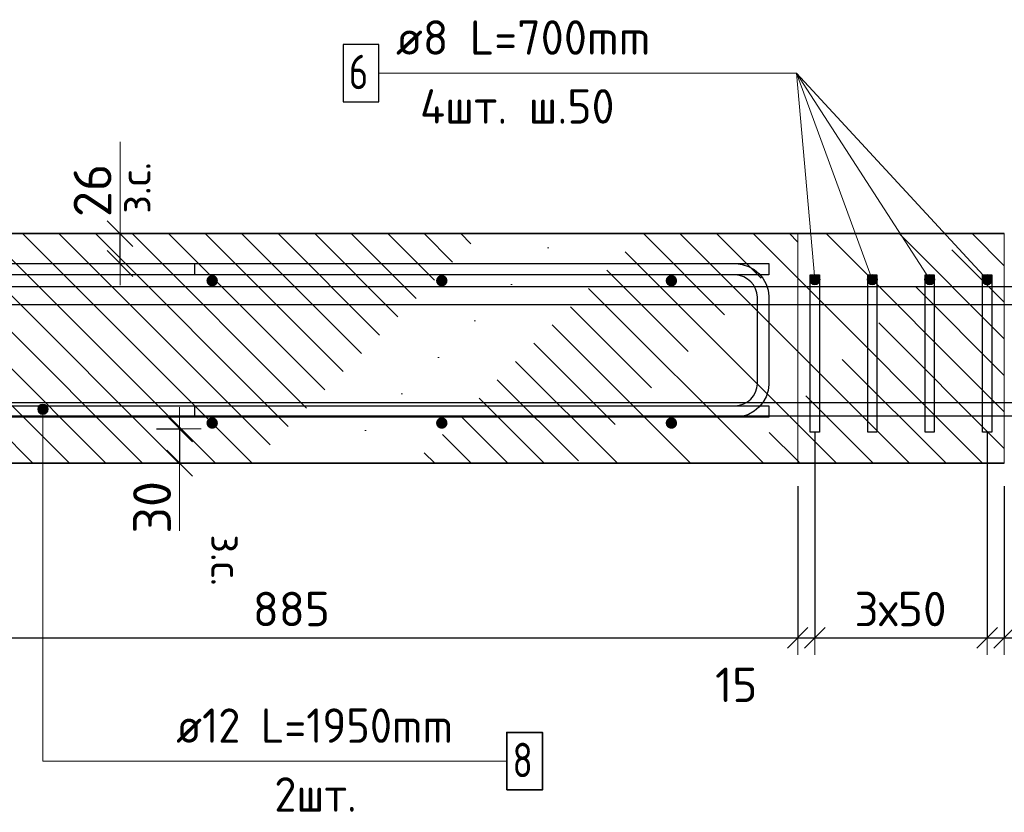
# Model space of a CAD drawing. Header units: metres. Extents: x -38 to 90, y -15 to 21.
# Tile 102 of 127: x 87.705 to 88.563, y -5.735 to -5.044. Entities that reach past the tile are written whole.
import ezdxf

# ---------------------------------------------------------------- set-up
doc = ezdxf.new("R2010")
doc.units = ezdxf.units.M
doc.header["$PDMODE"] = 65
doc.linetypes.add('______2', pattern=[0.27, 0.2, -0.07])
for name, color, linetype, lineweight in [('XR$4$Арм. стержнями верхней зоны', 180, 'Continuous', 35), ('XR$4$Арм. стержнями нижней зоны', 180, 'Continuous', 35), ('XR$4$Арм.стержн. Арматура края', 96, 'Continuous', 35), ('XR$4$Арм.стержн. Хомут', 240, 'Continuous', 35), ('XR$4$Арм.стержн.горизонт. 1', 180, 'Continuous', 35), ('XR$4$Арм.стержн.горизонт. 2', 202, 'Continuous', 35), ('XR$4$Перекрытие (1)', 7, 'Continuous', 35), ('XR$4$Размерная линия (1)', 7, 'Continuous', 13), ('XR$4$Размерная линия_ общее', 7, 'Continuous', 13)]:
    doc.layers.add(name, color=color, linetype=linetype, lineweight=lineweight)
doc.styles.add('ISOCPEUR', font='txt')
doc.dimstyles.new('DIMSTYLE_10', dxfattribs={"dimtxt": 0.033, "dimasz": 0.0375, "dimexe": 0, "dimexo": 0, "dimgap": 0.0165, "dimtad": 2, "dimdec": 0, "dimlfac": 1000, "dimrnd": 1, "dimzin": 12, "dimdsep": 46, "dimtxsty": 'ISOCPEUR', "dimblk1": 'ALL_ML_STRICH', "dimblk2": 'ALL_ML_STRICH', "dimsah": 1, "dimcen": 0, "dimclrd": 7, "dimclre": 256, "dimclrt": 7, "dimadec": 0, "dimazin": 0, "dimtfac": 1, "dimtdec": 0, "dimtix": 1, "dimtmove": 2, "dimatfit": 3, "dimfxl": 0, "dimtvp": 1.2, "dimtzin": 0, "dimlwd": 0, "dimlwe": -3, "dimarcsym": 0})
doc.dimstyles.new('DIMSTYLE_19', dxfattribs={"dimtxt": 0.03, "dimasz": 0.03, "dimexe": 0, "dimexo": 0, "dimgap": 0.015, "dimtad": 2, "dimdec": 0, "dimlfac": 1000, "dimrnd": 5, "dimzin": 12, "dimdsep": 46, "dimtxsty": 'ISOCPEUR', "dimblk1": 'ALL_ML_STRICH', "dimblk2": 'ALL_ML_STRICH', "dimsah": 1, "dimcen": 0, "dimclrd": 7, "dimclre": 256, "dimclrt": 7, "dimadec": 0, "dimazin": 0, "dimtfac": 1, "dimtdec": 0, "dimtix": 1, "dimtmove": 2, "dimatfit": 3, "dimfxl": 0, "dimtzin": 0, "dimlwd": 0, "dimlwe": -3, "dimarcsym": 0})
doc.dimstyles.new('DIMSTYLE_25', dxfattribs={"dimtxt": 0.03, "dimasz": 0.03, "dimexe": 0, "dimexo": 0, "dimgap": 0.015, "dimtad": 0, "dimdec": 0, "dimlfac": 1000, "dimrnd": 5, "dimzin": 12, "dimdsep": 46, "dimtxsty": 'ISOCPEUR', "dimblk1": 'ALL_ML_STRICH', "dimblk2": 'ALL_ML_STRICH', "dimsah": 1, "dimcen": 0, "dimclrd": 7, "dimclre": 256, "dimclrt": 7, "dimadec": 0, "dimazin": 0, "dimtfac": 1, "dimtdec": 0, "dimtix": 1, "dimtmove": 2, "dimatfit": 3, "dimfxl": 0, "dimtvp": 1.2, "dimtzin": 0, "dimlwd": 0, "dimlwe": -3, "dimarcsym": 0})
doc.dimstyles.new('DIMSTYLE_26', dxfattribs={"dimtxt": 0.03, "dimasz": 0.03, "dimexe": 0, "dimexo": 0, "dimgap": 0.015, "dimtad": 0, "dimdec": 0, "dimlfac": 1000, "dimrnd": 5, "dimzin": 12, "dimdsep": 46, "dimtxsty": 'ISOCPEUR', "dimblk1": 'ALL_ML_STRICH', "dimblk2": 'ALL_ML_STRICH', "dimsah": 1, "dimcen": 0, "dimclrd": 7, "dimclre": 256, "dimclrt": 7, "dimadec": 0, "dimazin": 0, "dimtfac": 1, "dimtdec": 0, "dimtix": 1, "dimtmove": 2, "dimatfit": 3, "dimfxl": 0, "dimtvp": 1.2, "dimtzin": 0, "dimlwd": 0, "dimlwe": -3, "dimarcsym": 0})
pattern_1 = [(135, (0, 0), (-0.031819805, -0.031819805), [0.4, -0.05, 0, -0.05]), (135, (-0.01591, -0.01591), (-0.031819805, -0.031819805), [0.8, -0.1, 0.1, -0.1])]

# ---------------------------------------------------------------- blocks, each defined once
blk = doc.blocks.new('ALL_ML_STRICH')
at = {"color": 0, "linetype": 'ByBlock', "lineweight": -2}
for p, q in [((0, -0.5), (0, 0.5)), ((-0.3, -0.3), (0.3, 0.3)), ((-1, 0), (0.5, 0))]:
    blk.add_line(p, q, dxfattribs=at)
blk = doc.blocks.new('*D212')
at = {"layer": 'DEFPOINTS', "color": 7, "linetype": 'Continuous', "lineweight": 13, "transparency": 33554687}
for p in [(87.80471, -5.40081), (87.8447, -5.40081), (87.80471, -5.43081)]:
    blk.add_point(p, dxfattribs=at)
at = {"layer": 'XR$4$Размерная линия_ общее', "color": 253, "linetype": 'Continuous', "lineweight": -2, "true_color": 0xa0a0a0, "transparency": 33554687}
for p, q in [((87.82471, -5.40081), (87.8447, -5.40081)), ((87.82471, -5.43081), (87.8447, -5.43081))]:
    blk.add_line(p, q, dxfattribs=at)
at = {"layer": 'XR$4$Размерная линия_ общее', "color": 7, "linetype": 'Continuous', "lineweight": -2, "transparency": 33554687}
blk.add_line((87.8447, -5.40081), (87.8447, -5.43081), dxfattribs=at)
at = {"layer": 'XR$4$Размерная линия_ общее', "color": 7, "linetype": 'Continuous', "lineweight": 13, "transparency": 33554687, "xscale": 0.0375, "yscale": 0.0375, "zscale": 0.0375}
for p, rotation in [((87.8447, -5.40081), 90), ((87.8447, -5.43081), 270)]:
    blk.add_blockref('ALL_ML_STRICH', p, dxfattribs=dict(at, rotation=rotation))
at = {"layer": 'XR$4$Размерная линия_ общее', "color": 7, "linetype": 'Continuous', "lineweight": 13, "transparency": 33554687, "insert": (87.8207, -5.46923), "char_height": 0.033, "width": 0.066, "attachment_point": 5, "rotation": 90, "style": 'ISOCPEUR'}
blk.add_mtext('\\A1;{30}', dxfattribs=at)
at = {"layer": 'XR$4$Размерная линия_ общее', "color": 7, "linetype": 'Continuous', "lineweight": 13, "transparency": 33554687, "insert": (87.89924, -5.49272), "char_height": 0.027, "width": 0.00135, "attachment_point": 1, "rotation": 270, "line_spacing_factor": 0.60241, "style": 'ISOCPEUR'}
blk.add_mtext('з.с.', dxfattribs=at)
blk = doc.blocks.new('*D258')
at = {"layer": 'DEFPOINTS', "color": 7, "linetype": 'Continuous', "lineweight": 13, "transparency": 33554687}
for p in [(87.75284, -5.23081), (87.75284, -5.25681), (87.79283, -5.25681)]:
    blk.add_point(p, dxfattribs=at)
at = {"layer": 'XR$4$Размерная линия_ общее', "color": 253, "linetype": 'Continuous', "lineweight": -2, "true_color": 0xa0a0a0, "transparency": 33554687}
for p, q in [((87.77284, -5.23081), (87.79283, -5.23081)), ((87.77284, -5.25681), (87.79283, -5.25681))]:
    blk.add_line(p, q, dxfattribs=at)
at = {"layer": 'XR$4$Размерная линия_ общее', "color": 7, "linetype": 'Continuous', "lineweight": -2, "transparency": 33554687}
blk.add_line((87.79283, -5.25681), (87.79283, -5.23081), dxfattribs=at)
at = {"layer": 'XR$4$Размерная линия_ общее', "color": 7, "linetype": 'Continuous', "lineweight": 13, "transparency": 33554687, "xscale": 0.0375, "yscale": 0.0375, "zscale": 0.0375}
for p, rotation in [((87.79283, -5.23081), 90), ((87.79283, -5.25681), 270)]:
    blk.add_blockref('ALL_ML_STRICH', p, dxfattribs=dict(at, rotation=rotation))
at = {"layer": 'XR$4$Размерная линия_ общее', "color": 7, "linetype": 'Continuous', "lineweight": 13, "transparency": 33554687, "insert": (87.79236, -5.21345), "char_height": 0.027, "width": 0.00135, "attachment_point": 1, "rotation": 90, "line_spacing_factor": 0.60241, "style": 'ISOCPEUR'}
blk.add_mtext('з.с.', dxfattribs=at)
at = {"layer": 'XR$4$Размерная линия_ общее', "color": 7, "linetype": 'Continuous', "lineweight": 13, "transparency": 33554687, "insert": (87.76883, -5.19308), "char_height": 0.033, "width": 0.066, "attachment_point": 5, "rotation": 90, "style": 'ISOCPEUR'}
blk.add_mtext('\\A1;{26}', dxfattribs=at)
blk = doc.blocks.new('*D269')
at = {"layer": 'DEFPOINTS', "color": 7, "linetype": 'Continuous', "lineweight": 13, "transparency": 33554687}
for p in [(87.49808, -5.37781), (88.38308, -5.43081), (87.49808, -5.58282)]:
    blk.add_point(p, dxfattribs=at)
at = {"layer": 'XR$4$Размерная линия (1)', "color": 9, "linetype": 'Continuous', "lineweight": -2, "true_color": 0xc7c7c7, "transparency": 33554687}
for p, q in [((87.49808, -5.39781), (87.49808, -5.58282)), ((88.38308, -5.45081), (88.38308, -5.58282))]:
    blk.add_line(p, q, dxfattribs=at)
at = {"layer": 'XR$4$Размерная линия (1)', "color": 7, "linetype": 'Continuous', "lineweight": -2, "transparency": 33554687}
blk.add_line((87.49808, -5.58282), (88.38308, -5.58282), dxfattribs=at)
at = {"layer": 'XR$4$Размерная линия (1)', "color": 7, "linetype": 'Continuous', "lineweight": 13, "transparency": 33554687, "xscale": 0.03, "yscale": 0.03, "zscale": 0.03, "rotation": 180}
blk.add_blockref('ALL_ML_STRICH', (87.49808, -5.58282), dxfattribs=at)
at = {"layer": 'XR$4$Размерная линия (1)', "color": 7, "linetype": 'Continuous', "lineweight": 13, "transparency": 33554687, "xscale": 0.03, "yscale": 0.03, "zscale": 0.03}
blk.add_blockref('ALL_ML_STRICH', (88.38308, -5.58282), dxfattribs=at)
at = {"layer": 'XR$4$Размерная линия (1)', "color": 7, "linetype": 'Continuous', "lineweight": 13, "transparency": 33554687, "insert": (87.94208, -5.55782), "char_height": 0.03, "width": 0.09, "attachment_point": 5, "style": 'ISOCPEUR'}
blk.add_mtext('\\A1;{885}', dxfattribs=at)
blk = doc.blocks.new('*D270')
at = {"layer": 'DEFPOINTS', "color": 7, "linetype": 'Continuous', "lineweight": 13, "transparency": 33554687}
for p in [(88.39808, -5.38381), (88.38308, -5.43081), (88.38308, -5.58282)]:
    blk.add_point(p, dxfattribs=at)
at = {"layer": 'XR$4$Размерная линия (1)', "color": 9, "linetype": 'Continuous', "lineweight": -2, "true_color": 0xc7c7c7, "transparency": 33554687}
for p, q in [((88.39808, -5.40381), (88.39808, -5.58282)), ((88.38308, -5.45081), (88.38308, -5.58282))]:
    blk.add_line(p, q, dxfattribs=at)
at = {"layer": 'XR$4$Размерная линия (1)', "color": 7, "linetype": 'Continuous', "lineweight": -2, "transparency": 33554687}
blk.add_line((88.38308, -5.58282), (88.39808, -5.58282), dxfattribs=at)
at = {"layer": 'XR$4$Размерная линия (1)', "color": 7, "linetype": 'Continuous', "lineweight": 13, "transparency": 33554687, "xscale": 0.03, "yscale": 0.03, "zscale": 0.03, "rotation": 180}
blk.add_blockref('ALL_ML_STRICH', (88.38308, -5.58282), dxfattribs=at)
at = {"layer": 'XR$4$Размерная линия (1)', "color": 7, "linetype": 'Continuous', "lineweight": 13, "transparency": 33554687, "xscale": 0.03, "yscale": 0.03, "zscale": 0.03}
blk.add_blockref('ALL_ML_STRICH', (88.39808, -5.58282), dxfattribs=at)
at = {"layer": 'XR$4$Размерная линия (1)', "color": 7, "linetype": 'Continuous', "lineweight": 13, "transparency": 33554687, "insert": (88.32954, -5.62384), "char_height": 0.03, "width": 0.06, "attachment_point": 5, "style": 'ISOCPEUR'}
blk.add_mtext('\\A1;{15}', dxfattribs=at)
blk = doc.blocks.new('*D271')
at = {"layer": 'DEFPOINTS', "color": 7, "linetype": 'Continuous', "lineweight": 13, "transparency": 33554687}
for p in [(88.39808, -5.38381), (88.54808, -5.38381), (88.39808, -5.58282)]:
    blk.add_point(p, dxfattribs=at)
at = {"layer": 'XR$4$Размерная линия (1)', "color": 9, "linetype": 'Continuous', "lineweight": -2, "true_color": 0xc7c7c7, "transparency": 33554687}
for p, q in [((88.39808, -5.40381), (88.39808, -5.58282)), ((88.54808, -5.40381), (88.54808, -5.58282))]:
    blk.add_line(p, q, dxfattribs=at)
at = {"layer": 'XR$4$Размерная линия (1)', "color": 7, "linetype": 'Continuous', "lineweight": -2, "transparency": 33554687}
blk.add_line((88.39808, -5.58282), (88.54808, -5.58282), dxfattribs=at)
at = {"layer": 'XR$4$Размерная линия (1)', "color": 7, "linetype": 'Continuous', "lineweight": 13, "transparency": 33554687, "xscale": 0.03, "yscale": 0.03, "zscale": 0.03, "rotation": 180}
blk.add_blockref('ALL_ML_STRICH', (88.39808, -5.58282), dxfattribs=at)
at = {"layer": 'XR$4$Размерная линия (1)', "color": 7, "linetype": 'Continuous', "lineweight": 13, "transparency": 33554687, "xscale": 0.03, "yscale": 0.03, "zscale": 0.03}
blk.add_blockref('ALL_ML_STRICH', (88.54808, -5.58282), dxfattribs=at)
at = {"layer": 'XR$4$Размерная линия (1)', "color": 7, "linetype": 'Continuous', "lineweight": 13, "transparency": 33554687, "insert": (88.43258, -5.54282), "char_height": 0.03, "width": 0.0015, "attachment_point": 1, "line_spacing_factor": 0.60241, "style": 'ISOCPEUR'}
blk.add_mtext('3х50', dxfattribs=at)
blk = doc.blocks.new('*D272')
at = {"layer": 'DEFPOINTS', "color": 7, "linetype": 'Continuous', "lineweight": 13, "transparency": 33554687}
for p in [(88.54808, -5.38381), (88.56308, -5.43081), (88.54808, -5.58282)]:
    blk.add_point(p, dxfattribs=at)
at = {"layer": 'XR$4$Размерная линия (1)', "color": 9, "linetype": 'Continuous', "lineweight": -2, "true_color": 0xc7c7c7, "transparency": 33554687}
for p, q in [((88.54808, -5.40381), (88.54808, -5.58282)), ((88.56308, -5.45081), (88.56308, -5.58282))]:
    blk.add_line(p, q, dxfattribs=at)
at = {"layer": 'XR$4$Размерная линия (1)', "color": 7, "linetype": 'Continuous', "lineweight": -2, "transparency": 33554687}
blk.add_line((88.54808, -5.58282), (88.56308, -5.58282), dxfattribs=at)
at = {"layer": 'XR$4$Размерная линия (1)', "color": 7, "linetype": 'Continuous', "lineweight": 13, "transparency": 33554687, "xscale": 0.03, "yscale": 0.03, "zscale": 0.03, "rotation": 180}
blk.add_blockref('ALL_ML_STRICH', (88.54808, -5.58282), dxfattribs=at)
at = {"layer": 'XR$4$Размерная линия (1)', "color": 7, "linetype": 'Continuous', "lineweight": 13, "transparency": 33554687, "xscale": 0.03, "yscale": 0.03, "zscale": 0.03}
blk.add_blockref('ALL_ML_STRICH', (88.56308, -5.58282), dxfattribs=at)
at = {"layer": 'XR$4$Размерная линия (1)', "color": 7, "linetype": 'Continuous', "lineweight": 13, "transparency": 33554687, "insert": (88.59839, -5.62262), "char_height": 0.03, "width": 0.06, "attachment_point": 5, "style": 'ISOCPEUR'}
blk.add_mtext('\\A1;{15}', dxfattribs=at)
blk = doc.blocks.new('*D273')
at = {"layer": 'DEFPOINTS', "color": 7, "linetype": 'Continuous', "lineweight": 13, "transparency": 33554687}
for p in [(89.44808, -5.37781), (88.56308, -5.43081), (88.56308, -5.58282)]:
    blk.add_point(p, dxfattribs=at)
at = {"layer": 'XR$4$Размерная линия (1)', "color": 9, "linetype": 'Continuous', "lineweight": -2, "true_color": 0xc7c7c7, "transparency": 33554687}
for p, q in [((89.44808, -5.39781), (89.44808, -5.58282)), ((88.56308, -5.45081), (88.56308, -5.58282))]:
    blk.add_line(p, q, dxfattribs=at)
at = {"layer": 'XR$4$Размерная линия (1)', "color": 7, "linetype": 'Continuous', "lineweight": -2, "transparency": 33554687}
blk.add_line((88.56308, -5.58282), (89.44808, -5.58282), dxfattribs=at)
at = {"layer": 'XR$4$Размерная линия (1)', "color": 7, "linetype": 'Continuous', "lineweight": 13, "transparency": 33554687, "xscale": 0.03, "yscale": 0.03, "zscale": 0.03, "rotation": 180}
blk.add_blockref('ALL_ML_STRICH', (88.56308, -5.58282), dxfattribs=at)
at = {"layer": 'XR$4$Размерная линия (1)', "color": 7, "linetype": 'Continuous', "lineweight": 13, "transparency": 33554687, "xscale": 0.03, "yscale": 0.03, "zscale": 0.03}
blk.add_blockref('ALL_ML_STRICH', (89.44808, -5.58282), dxfattribs=at)
at = {"layer": 'XR$4$Размерная линия (1)', "color": 7, "linetype": 'Continuous', "lineweight": 13, "transparency": 33554687, "insert": (89.00708, -5.55782), "char_height": 0.03, "width": 0.09, "attachment_point": 5, "style": 'ISOCPEUR'}
blk.add_mtext('\\A1;{885}', dxfattribs=at)

msp = doc.modelspace()

# ---------------------------------------------------------------- hatches: boundary and pattern name
at = {"linetype": 'Continuous', "lineweight": 13, "transparency": 33554687}
h = msp.add_hatch(dxfattribs=at)
h.set_pattern_fill('__________540', scale=0.015, style=0, pattern_type=2)
h.set_pattern_definition(pattern_1)
h.paths.add_polyline_path([(88.38308, -5.43081), (88.38308, -5.23081), (87.19134, -5.23081), (87.19134, -5.43081)], flags=0)
h = msp.add_hatch(dxfattribs=at)
h.set_pattern_fill('__________540', scale=0.015, style=0, pattern_type=2)
h.set_pattern_definition(pattern_1)
h.paths.add_polyline_path([(88.56308, -5.23081), (88.38308, -5.23081), (88.38308, -5.43081), (88.56308, -5.43081)], flags=0)
at = {"layer": 'XR$4$Арм. стержнями верхней зоны', "linetype": 'Continuous', "lineweight": 50, "transparency": 33554687}
for points in [[(87.87808, -5.27181), (87.8777, -5.2699), (87.87662, -5.26827), (87.875, -5.26719), (87.87308, -5.26681), (87.87117, -5.26719), (87.86955, -5.26827), (87.86846, -5.2699), (87.86808, -5.27181), (87.86846, -5.27372), (87.86955, -5.27535), (87.87117, -5.27643), (87.87308, -5.27681), (87.875, -5.27643), (87.87662, -5.27535), (87.8777, -5.27372)], [(88.07808, -5.27181), (88.0777, -5.2699), (88.07662, -5.26827), (88.075, -5.26719), (88.07308, -5.26681), (88.07117, -5.26719), (88.06955, -5.26827), (88.06846, -5.2699), (88.06808, -5.27181), (88.06846, -5.27372), (88.06955, -5.27535), (88.07117, -5.27643), (88.07308, -5.27681), (88.075, -5.27643), (88.07662, -5.27535), (88.0777, -5.27372)], [(88.27808, -5.27181), (88.2777, -5.2699), (88.27662, -5.26827), (88.275, -5.26719), (88.27308, -5.26681), (88.27117, -5.26719), (88.26955, -5.26827), (88.26846, -5.2699), (88.26808, -5.27181), (88.26846, -5.27372), (88.26955, -5.27535), (88.27117, -5.27643), (88.27308, -5.27681), (88.275, -5.27643), (88.27662, -5.27535), (88.2777, -5.27372)]]:
    msp.add_hatch(color=4, dxfattribs=at).paths.add_polyline_path(points)
at = {"layer": 'XR$4$Арм. стержнями нижней зоны', "linetype": 'Continuous', "lineweight": 50, "transparency": 33554687}
for points in [[(87.87808, -5.39581), (87.8777, -5.3939), (87.87662, -5.39227), (87.875, -5.39119), (87.87308, -5.39081), (87.87117, -5.39119), (87.86955, -5.39227), (87.86846, -5.3939), (87.86808, -5.39581), (87.86846, -5.39772), (87.86955, -5.39935), (87.87117, -5.40043), (87.87308, -5.40081), (87.875, -5.40043), (87.87662, -5.39935), (87.8777, -5.39772)], [(88.07808, -5.39581), (88.0777, -5.3939), (88.07662, -5.39227), (88.075, -5.39119), (88.07308, -5.39081), (88.07117, -5.39119), (88.06955, -5.39227), (88.06846, -5.3939), (88.06808, -5.39581), (88.06846, -5.39772), (88.06955, -5.39935), (88.07117, -5.40043), (88.07308, -5.40081), (88.075, -5.40043), (88.07662, -5.39935), (88.0777, -5.39772)], [(88.27808, -5.39581), (88.2777, -5.3939), (88.27662, -5.39227), (88.275, -5.39119), (88.27308, -5.39081), (88.27117, -5.39119), (88.26955, -5.39227), (88.26846, -5.3939), (88.26808, -5.39581), (88.26846, -5.39772), (88.26955, -5.39935), (88.27117, -5.40043), (88.27308, -5.40081), (88.275, -5.40043), (88.27662, -5.39935), (88.2777, -5.39772)]]:
    msp.add_hatch(color=4, dxfattribs=at).paths.add_polyline_path(points)
at = {"layer": 'XR$4$Арм.стержн. Хомут', "linetype": 'Continuous', "lineweight": 13, "transparency": 33554687}
for points in [[(88.40174, -5.26823), (88.39403, -5.26891), (88.3936, -5.27121)], [(88.40174, -5.26823), (88.3936, -5.27121), (88.40256, -5.27041)], [(88.40256, -5.27041), (88.3936, -5.27121), (88.39443, -5.27339)], [(88.39998, -5.26676), (88.3955, -5.26715), (88.39403, -5.26891)], [(88.39998, -5.26676), (88.39403, -5.26891), (88.40174, -5.26823)], [(88.40256, -5.27041), (88.39443, -5.27339), (88.40214, -5.27271)], [(88.40214, -5.27271), (88.39443, -5.27339), (88.39618, -5.27486)], [(88.3955, -5.26715), (88.39998, -5.26676), (88.39768, -5.26633)], [(88.40214, -5.27271), (88.39618, -5.27486), (88.40067, -5.27447)], [(88.40067, -5.27447), (88.39618, -5.27486), (88.39848, -5.27529)], [(88.44886, -5.2664), (88.44464, -5.26795), (88.44367, -5.27003)], [(88.44886, -5.2664), (88.44367, -5.27003), (88.45094, -5.26736)], [(88.45094, -5.26736), (88.44367, -5.27003), (88.44386, -5.27236)], [(88.45094, -5.26736), (88.44386, -5.27236), (88.45231, -5.26926)], [(88.45231, -5.26926), (88.44386, -5.27236), (88.44522, -5.27425)], [(88.44464, -5.26795), (88.44886, -5.2664), (88.44653, -5.26658)], [(88.45231, -5.26926), (88.44522, -5.27425), (88.45249, -5.27159)], [(88.45249, -5.27159), (88.44522, -5.27425), (88.4473, -5.27522)], [(88.45249, -5.27159), (88.4473, -5.27522), (88.45153, -5.27367)], [(88.45153, -5.27367), (88.4473, -5.27522), (88.44963, -5.27503)], [(88.49788, -5.26634), (88.49409, -5.26878), (88.49361, -5.27102)], [(88.49788, -5.26634), (88.49361, -5.27102), (88.50012, -5.26682)], [(88.50012, -5.26682), (88.49361, -5.27102), (88.4943, -5.27325)], [(88.49409, -5.26878), (88.49788, -5.26634), (88.49564, -5.26703)], [(88.50012, -5.26682), (88.4943, -5.27325), (88.50186, -5.26837)], [(88.50186, -5.26837), (88.4943, -5.27325), (88.49605, -5.2748)], [(88.50186, -5.26837), (88.49605, -5.2748), (88.50255, -5.2706)], [(88.50255, -5.2706), (88.49605, -5.2748), (88.49829, -5.27528)], [(88.50255, -5.2706), (88.49829, -5.27528), (88.50207, -5.27284)], [(88.50207, -5.27284), (88.49829, -5.27528), (88.50052, -5.27459)], [(88.54711, -5.26644), (88.5438, -5.26949), (88.54371, -5.27178)], [(88.54711, -5.26644), (88.54371, -5.27178), (88.5494, -5.26653)], [(88.5494, -5.26653), (88.54371, -5.27178), (88.54477, -5.27386)], [(88.5438, -5.26949), (88.54711, -5.26644), (88.54503, -5.2675)], [(88.5494, -5.26653), (88.54477, -5.27386), (88.55139, -5.26776)], [(88.55139, -5.26776), (88.54477, -5.27386), (88.54676, -5.27509)], [(88.55139, -5.26776), (88.54676, -5.27509), (88.55245, -5.26984)], [(88.55245, -5.26984), (88.54676, -5.27509), (88.54905, -5.27518)], [(88.55245, -5.26984), (88.54905, -5.27518), (88.55236, -5.27213)], [(88.55236, -5.27213), (88.54905, -5.27518), (88.55113, -5.27412)]]:
    msp.add_hatch(color=7, dxfattribs=at).paths.add_polyline_path(points)
at = {"layer": 'XR$4$Арм.стержн.горизонт. 2', "linetype": 'Continuous', "lineweight": 13, "transparency": 33554687}
for points in [[(87.72118, -5.38381), (87.73018, -5.38381), (87.72955, -5.38156)], [(87.72118, -5.38381), (87.72955, -5.38156), (87.72181, -5.38156)], [(87.72118, -5.38381), (87.73018, -5.38381), (87.72955, -5.38156)], [(87.72118, -5.38381), (87.72955, -5.38156), (87.72181, -5.38156)], [(87.72181, -5.38606), (87.73018, -5.38381), (87.72118, -5.38381)], [(87.72181, -5.38606), (87.73018, -5.38381), (87.72118, -5.38381)], [(87.72181, -5.38156), (87.72955, -5.38156), (87.72793, -5.37994)], [(87.72181, -5.38156), (87.72793, -5.37994), (87.72343, -5.37994)], [(87.72181, -5.38156), (87.72955, -5.38156), (87.72793, -5.37994)], [(87.72181, -5.38156), (87.72793, -5.37994), (87.72343, -5.37994)], [(87.72181, -5.38606), (87.72955, -5.38606), (87.73018, -5.38381)], [(87.72181, -5.38606), (87.72955, -5.38606), (87.73018, -5.38381)], [(87.72343, -5.38768), (87.72955, -5.38606), (87.72181, -5.38606)], [(87.72343, -5.38768), (87.72955, -5.38606), (87.72181, -5.38606)], [(87.72343, -5.37994), (87.72793, -5.37994), (87.72568, -5.37931)], [(87.72343, -5.37994), (87.72793, -5.37994), (87.72568, -5.37931)], [(87.72343, -5.38768), (87.72793, -5.38768), (87.72955, -5.38606)], [(87.72343, -5.38768), (87.72793, -5.38768), (87.72955, -5.38606)], [(87.72793, -5.38768), (87.72343, -5.38768), (87.72568, -5.38831)], [(87.72793, -5.38768), (87.72343, -5.38768), (87.72568, -5.38831)]]:
    msp.add_hatch(color=7, dxfattribs=at).paths.add_polyline_path(points)

# ---------------------------------------------------------------- linework, layer by layer
at = {"color": 7, "linetype": 'Continuous', "lineweight": 13, "transparency": 33554687}
for p, q in [((87.79283, -5.23081), (87.79283, -5.15081)), ((87.8447, -5.43081), (87.8447, -5.48981))]:
    msp.add_line(p, q, dxfattribs=at)
at = {"color": 7, "linetype": 'Continuous', "lineweight": 35, "transparency": 33554687}
for p, q in [((88.38308, -5.23081), (87.19134, -5.23081)), ((88.56308, -5.23081), (88.38308, -5.23081)), ((87.19134, -5.43081), (88.38308, -5.43081)), ((88.38308, -5.43081), (88.56308, -5.43081))]:
    msp.add_line(p, q, dxfattribs=at)
at = {"layer": 'XR$4$Арм. стержнями верхней зоны', "color": 4, "linetype": 'Continuous', "lineweight": 25, "transparency": 33554687}
msp.add_lwpolyline([(87.18634, -5.25681), (88.35808, -5.25681), (88.35808, -5.26681), (87.18634, -5.26681), (87.18634, -5.25681)], dxfattribs=at)
msp.add_lwpolyline([(87.18634, -5.25681), (88.35808, -5.25681), (88.35808, -5.26681), (87.18634, -5.26681), (87.18634, -5.25681)], dxfattribs=at)
at = {"layer": 'XR$4$Арм. стержнями нижней зоны', "color": 4, "linetype": 'Continuous', "lineweight": 25, "transparency": 33554687}
msp.add_lwpolyline([(87.18634, -5.38081), (88.35808, -5.38081), (88.35808, -5.39081), (87.18634, -5.39081), (87.18634, -5.38081)], dxfattribs=at)
msp.add_lwpolyline([(87.18634, -5.38081), (88.35808, -5.38081), (88.35808, -5.39081), (87.18634, -5.39081), (87.18634, -5.38081)], dxfattribs=at)
at = {"layer": 'XR$4$Арм.стержн. Арматура края', "color": 4, "linetype": 'Continuous', "lineweight": 25, "transparency": 33554687}
msp.add_lwpolyline([(87.85808, -5.38081), (88.32883, -5.38081), (88.33246, -5.3803), (88.33613, -5.37909), (88.33948, -5.37721), (88.34221, -5.37494), (88.34449, -5.37221), (88.34637, -5.36885), (88.34758, -5.36519), (88.34808, -5.36155), (88.34808, -5.28607), (88.34758, -5.28243), (88.34637, -5.27876), (88.34449, -5.27541), (88.34221, -5.27268), (88.33948, -5.2704), (88.33613, -5.26852), (88.33246, -5.26732), (88.32883, -5.26681), (87.85808, -5.26681), (87.85808, -5.25681), (88.32952, -5.25681), (88.33473, -5.25754), (88.34017, -5.25933), (88.34518, -5.26213), (88.34931, -5.26558), (88.35276, -5.26971), (88.35556, -5.27472), (88.35736, -5.28016), (88.35808, -5.28537), (88.35808, -5.36225), (88.35736, -5.36746), (88.35556, -5.3729), (88.35276, -5.37791), (88.34931, -5.38204), (88.34518, -5.38549), (88.34017, -5.38829), (88.33473, -5.39008), (88.32952, -5.39081), (87.85808, -5.39081), (87.85808, -5.38081)], dxfattribs=at)
msp.add_lwpolyline([(87.85808, -5.38081), (88.32883, -5.38081), (88.33246, -5.3803), (88.33613, -5.37909), (88.33948, -5.37721), (88.34221, -5.37494), (88.34449, -5.37221), (88.34637, -5.36885), (88.34758, -5.36519), (88.34808, -5.36155), (88.34808, -5.28607), (88.34758, -5.28243), (88.34637, -5.27876), (88.34449, -5.27541), (88.34221, -5.27268), (88.33948, -5.2704), (88.33613, -5.26852), (88.33246, -5.26732), (88.32883, -5.26681), (87.85808, -5.26681), (87.85808, -5.25681), (88.32952, -5.25681), (88.33473, -5.25754), (88.34017, -5.25933), (88.34518, -5.26213), (88.34931, -5.26558), (88.35276, -5.26971), (88.35556, -5.27472), (88.35736, -5.28016), (88.35808, -5.28537), (88.35808, -5.36225), (88.35736, -5.36746), (88.35556, -5.3729), (88.35276, -5.37791), (88.34931, -5.38204), (88.34518, -5.38549), (88.34017, -5.38829), (88.33473, -5.39008), (88.32952, -5.39081), (87.85808, -5.39081), (87.85808, -5.38081)], dxfattribs=at)
at = {"layer": 'XR$4$Арм.стержн. Хомут', "color": 7, "linetype": 'Continuous', "lineweight": 13, "transparency": 33554687}
for p, q in [((88.01811, -5.09093), (88.38211, -5.09093)), ((88.38211, -5.09093), (88.54808, -5.27081)), ((88.38211, -5.09093), (88.49808, -5.27081)), ((88.38211, -5.09093), (88.44808, -5.27081)), ((88.38211, -5.09093), (88.39808, -5.27081)), ((88.3936, -5.27121), (88.3936, -5.27121)), ((88.39768, -5.26633), (88.39768, -5.26633)), ((88.40256, -5.27041), (88.40256, -5.27041)), ((88.44386, -5.27236), (88.44386, -5.27236)), ((88.44653, -5.26658), (88.44653, -5.26658)), ((88.45231, -5.26926), (88.45231, -5.26926)), ((88.4943, -5.27325), (88.4943, -5.27325)), ((88.49564, -5.26703), (88.49564, -5.26703)), ((88.50052, -5.27459), (88.50052, -5.27459)), ((88.50186, -5.26837), (88.50186, -5.26837)), ((88.54477, -5.27386), (88.54477, -5.27386)), ((88.54503, -5.2675), (88.54503, -5.2675)), ((88.55113, -5.27412), (88.55113, -5.27412)), ((88.55139, -5.26776), (88.55139, -5.26776)), ((88.39848, -5.27529), (88.39848, -5.27529)), ((88.44963, -5.27503), (88.44963, -5.27503))]:
    msp.add_line(p, q, dxfattribs=at)
at = {"layer": 'XR$4$Арм.стержн. Хомут', "color": 7, "linetype": 'Continuous', "lineweight": 25, "transparency": 33554687}
msp.add_lwpolyline([(87.98711, -5.11593), (88.01811, -5.11593), (88.01811, -5.06593), (87.98711, -5.06593), (87.98711, -5.11593)], dxfattribs=at)
at = {"layer": 'XR$4$Арм.стержн. Хомут', "color": 40, "linetype": 'Continuous', "lineweight": 25, "transparency": 33554687}
for points in [[(88.40208, -5.26681), (88.40208, -5.40381), (88.39408, -5.40381), (88.39408, -5.26681), (88.40208, -5.26681)], [(88.45208, -5.26681), (88.45208, -5.40381), (88.44408, -5.40381), (88.44408, -5.26681), (88.45208, -5.26681)], [(88.50208, -5.26681), (88.50208, -5.40381), (88.49408, -5.40381), (88.49408, -5.26681), (88.50208, -5.26681)], [(88.55208, -5.26681), (88.55208, -5.40381), (88.54408, -5.40381), (88.54408, -5.26681), (88.55208, -5.26681)]]:
    msp.add_lwpolyline(points, dxfattribs=at)
at = {"layer": 'XR$4$Арм.стержн. Хомут', "color": 7, "linetype": 'Continuous', "lineweight": 13, "transparency": 33554687}
for centre in [(88.39808, -5.27081), (88.44808, -5.27081), (88.49808, -5.27081), (88.54808, -5.27081)]:
    msp.add_circle(centre, 0.0045, dxfattribs=at)
at = {"layer": 'XR$4$Арм.стержн.горизонт. 1', "color": 7, "linetype": 'Continuous', "lineweight": 25, "transparency": 33554687}
msp.add_lwpolyline([(89.60308, -5.29281), (87.26308, -5.29281), (87.26308, -5.27681), (89.60308, -5.27681), (89.60308, -5.29281)], dxfattribs=at)
msp.add_lwpolyline([(89.60308, -5.29281), (87.26308, -5.29281), (87.26308, -5.27681), (89.60308, -5.27681), (89.60308, -5.29281)], dxfattribs=at)
at = {"layer": 'XR$4$Арм.стержн.горизонт. 2', "color": 7, "linetype": 'Continuous', "lineweight": 13, "transparency": 33554687}
for p, q in [((87.72118, -5.38381), (87.72118, -5.38381)), ((87.72118, -5.38381), (87.72118, -5.38381)), ((87.72568, -5.37931), (87.72568, -5.37931)), ((87.72568, -5.37931), (87.72568, -5.37931)), ((87.72568, -5.69038), (87.72568, -5.38381)), ((87.72568, -5.69038), (87.72568, -5.38381)), ((87.73018, -5.38381), (87.73018, -5.38381)), ((87.73018, -5.38381), (87.73018, -5.38381)), ((87.72568, -5.38831), (87.72568, -5.38831)), ((87.72568, -5.38831), (87.72568, -5.38831)), ((87.72568, -5.69038), (88.12968, -5.69038))]:
    msp.add_line(p, q, dxfattribs=at)
at = {"layer": 'XR$4$Арм.стержн.горизонт. 2', "color": 34, "linetype": 'Continuous', "lineweight": 25, "transparency": 33554687}
msp.add_lwpolyline([(87.49808, -5.37781), (89.44808, -5.37781), (89.44808, -5.38981), (87.49808, -5.38981), (87.49808, -5.37781)], dxfattribs=at)
msp.add_lwpolyline([(87.49808, -5.37781), (89.44808, -5.37781), (89.44808, -5.38981), (87.49808, -5.38981), (87.49808, -5.37781)], dxfattribs=at)
at = {"layer": 'XR$4$Арм.стержн.горизонт. 2', "color": 7, "linetype": 'Continuous', "lineweight": 35, "transparency": 33554687}
msp.add_lwpolyline([(88.12968, -5.71538), (88.16068, -5.71538), (88.16068, -5.66538), (88.12968, -5.66538), (88.12968, -5.71538)], dxfattribs=at)
at = {"layer": 'XR$4$Арм.стержн.горизонт. 2', "color": 7, "linetype": 'Continuous', "lineweight": 13, "transparency": 33554687}
msp.add_circle((87.72568, -5.38381), 0.0045, dxfattribs=at)
msp.add_circle((87.72568, -5.38381), 0.0045, dxfattribs=at)
at = {"layer": 'XR$4$Перекрытие (1)', "color": 7, "linetype": '______2', "lineweight": 18, "transparency": 33554687}
for p, q in [((88.38308, -5.43081), (88.38308, -5.23081)), ((88.56308, -5.23081), (88.56308, -5.43081))]:
    msp.add_line(p, q, dxfattribs=at)

# ---------------------------------------------------------------- texts
at = {"layer": 'XR$4$Арм.стержн. Хомут', "color": 7, "linetype": 'Continuous', "lineweight": 25, "transparency": 33554687, "char_height": 0.03, "attachment_point": 7, "style": 'ISOCPEUR'}
for s, insert, width in [('\\W0.98;ø8 L=700mm ', (88.03311, -5.07493), 0.2575264), ('\\W0.78;6', (87.99211, -5.10493), 0.0326407), ('\\W0.97;4шт. ш.50 ', (88.05411, -5.13493), 0.2154876)]:
    msp.add_mtext(s, dxfattribs=dict(at, insert=insert, width=width))
at = {"layer": 'XR$4$Арм.стержн.горизонт. 2', "color": 7, "linetype": 'Continuous', "lineweight": 25, "transparency": 33554687, "char_height": 0.03, "attachment_point": 7, "style": 'ISOCPEUR'}
for s, insert, width in [('\\W0.94;ø12 L=1950mm ', (87.84168, -5.67438), 0.2869609), ('\\W0.78;8', (88.13468, -5.70438), 0.0326407), ('\\W0.94;2шт. ', (87.92718, -5.73438), 0.1161286)]:
    msp.add_mtext(s, dxfattribs=dict(at, insert=insert, width=width))

# ---------------------------------------------------------------- dimensions: what is measured, and where the dimension line sits
at = {"layer": 'XR$4$Размерная линия (1)', "color": 7, "linetype": 'Continuous', "lineweight": 13, "transparency": 33554687}
for base, p1, p2, dimstyle, picture, middle in [((88.38308, -5.58282), (87.49808, -5.39781), (88.38308, -5.45081), 'DIMSTYLE_19', '*D269', (87.94208, -5.55782)), ((88.39808, -5.58282), (88.38308, -5.45081), (88.39808, -5.40381), 'DIMSTYLE_25', '*D270', (88.32954, -5.62384)), ((88.56308, -5.58282), (88.54808, -5.40381), (88.56308, -5.45081), 'DIMSTYLE_26', '*D272', (88.59839, -5.62262)), ((89.44808, -5.58282), (88.56308, -5.45081), (89.44808, -5.39781), 'DIMSTYLE_19', '*D273', (89.00708, -5.55782))]:
    dim = msp.add_linear_dim(base=base, p1=p1, p2=p2, dimstyle=dimstyle, override={"dimpost": '<>', "dimclrd": 7, "dimclre": 9, "dimclrt": 7, "dimlwd": 0, "dimlwe": 65533}, dxfattribs=at)
    dim.commit()
    dim.dimension.update_dxf_attribs({"geometry": picture, "text_midpoint": middle, "dimtype": 160})
dim = msp.add_linear_dim(base=(88.54808, -5.58282), p1=(88.39808, -5.40381), p2=(88.54808, -5.40381), text='3х50', dimstyle='DIMSTYLE_19', override={"dimpost": '<>', "dimclrd": 7, "dimclre": 9, "dimclrt": 7, "dimlwd": 0, "dimlwe": 65533}, dxfattribs=at)
dim.commit()
dim.dimension.update_dxf_attribs({"geometry": '*D271', "text_midpoint": (88.47308, -5.56782), "dimtype": 160})
at = {"layer": 'XR$4$Размерная линия_ общее', "color": 7, "linetype": 'Continuous', "lineweight": 13, "transparency": 33554687}
for base, p1, p2, angle, picture, middle in [((87.79283, -5.23081), (87.77284, -5.25681), (87.77284, -5.23081), 90, '*D258', (87.76883, -5.19308)), ((87.8447, -5.43081), (87.82471, -5.40081), (87.82471, -5.43081), 270, '*D212', (87.8207, -5.46923))]:
    dim = msp.add_linear_dim(base=base, p1=p1, p2=p2, angle=angle, text='<>\\Xз.с.', dimstyle='DIMSTYLE_10', override={"dimpost": '<>', "dimclrd": 7, "dimclre": 253, "dimclrt": 7, "dimlwd": 0, "dimlwe": 65533}, dxfattribs=at)
    dim.commit()
    dim.dimension.update_dxf_attribs({"geometry": picture, "text_midpoint": middle, "dimtype": 160})

doc.saveas('drawing.dxf')
